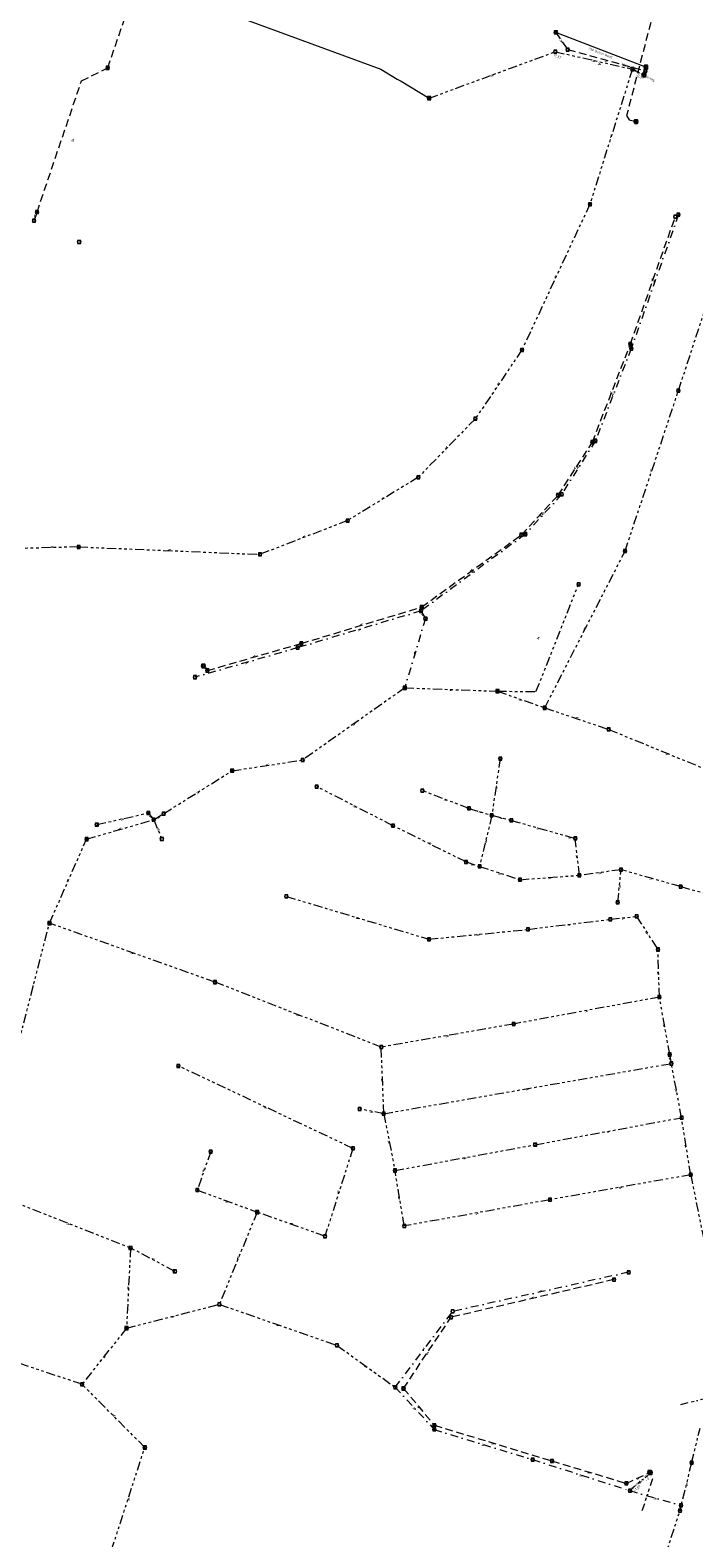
# Model space of a CAD drawing. Extents: x 149823 to 156818, y 468751 to 475536.
# Tile 24 of 27: x 154388 to 154605, y 473783 to 474277. Entities that reach past the tile are written whole.
import ezdxf
from ezdxf.enums import TextEntityAlignment as Align
from ezdxf.lldxf.tags import DXFTag

# ---------------------------------------------------------------- set-up
doc = ezdxf.new("R2010")
doc.units = 0
doc.header["$LTSCALE"] = 0.5
for name, pattern in [('RI-DWA-SO', [11, 5, -3, 0, -3]), ('RI-GWA-SO', [18.45, 6, -1.8, 1.75, -1.8, 1.75, -1.8, 1.75, -1.8]), ('RI-HWA-SO', [7.4, 5, -2.4]), ('RI-OVERIG-SO', [17, 5, -2, 2, -2, 0, -2, 2, -2])]:
    doc.linetypes.add(name, pattern=pattern)
doc.layers.get('0').update_dxf_attribs({"linetype": 'CONTINUOUS'})
for name, color, linetype, lineweight in [('B-OI-RI-DWA-G', 42, 'RI-DWA-SO', 18), ('B-OI-RI-DWA_RIOOLPUT-S-250', 42, 'CONTINUOUS', 18), ('B-OI-RI-GWA-G', 11, 'RI-GWA-SO', 18), ('B-OI-RI-GWA_RIOOLPUT-S-250', 11, 'CONTINUOUS', 18), ('B-OI-RI-HWA-G', 151, 'RI-HWA-SO', 18), ('B-OI-RI-HWA_RIOOLPUT-S-250', 151, 'CONTINUOUS', 18), ('B-OI-RI-OVERIG_DUIKER-G', 171, 'RI-OVERIG-SO', 18), ('B-OI-RI-OVERIG_OVERSTORTLEIDING-G', 171, 'RI-OVERIG-SO', 18), ('B-OI-RI-OVERIG_OVERSTORTLEIDING-T30', 171, 'CONTINUOUS', 35), ('B-OI-RI-OVERIG_OVERSTORTLEIDING-T35', 171, 'CONTINUOUS', 35), ('B-OI-RI-OVERIG_STROMINGSRICHTING-T70', 252, 'CONTINUOUS', 70), ('B-OI-RI-PERSLEIDING-G', 210, 'RI-PERS-SO', 18), ('B-OI-RI-PERSLEIDING-T30', 210, 'CONTINUOUS', 35), ('B-OI-RI-PERSLEIDING_RIOOLPUT_POMPPUT-S-250', 210, 'CONTINUOUS', 18)]:
    doc.layers.add(name, color=color, linetype=linetype, lineweight=lineweight)
doc.layers.add('UITLAAT', color=151, linetype='CONTINUOUS')
doc.styles.add('NLCS-ISO', font='NLCS-ISO.ttf')
doc.styles.add('NLCS-ISO-M250-T30', font='NLCS-ISO.ttf', dxfattribs={"height": 0.75})
doc.styles.add('NLCS-ISO-M250-T35', font='NLCS-ISO.ttf', dxfattribs={"height": 0.875})
doc.styles.add('NLCS-ISO-M250-T70', font='NLCS-ISO.ttf', dxfattribs={"height": 1.75})
tags = doc.linetypes.add('RI-PERS-SO', pattern='A,7,-2,["P",Standard,S=1.8,R=0,X=-0.5,Y=-0.9],-2,7,-2,[102,NLCS.SHX,S=1,R=180,X=0,Y=0],-2', length=22).pattern_tags.tags
tags[6] = DXFTag(74, 10)

# ---------------------------------------------------------------- blocks, each defined once
blk = doc.blocks.new('SRI-PUT_INSPECTIE-SO')
at = {"flags": 128}
blk.add_lwpolyline([(-2, -2), (2, -2), (2, 2), (-2, 2)], close=True, dxfattribs=at)
blk.add_circle((0, 0), 2)
at = {"style": 'NLCS-ISO'}
blk.add_text('I', height=2.5, dxfattribs=at).set_placement((0, 0), align=Align.MIDDLE_CENTER)
blk = doc.blocks.new('B-SRI-PUT_POMPPUT-SO')
for p, q in [((-1.7, -1), (0, 2)), ((0, 2), (1.7, -1)), ((1.7, -1), (-1.7, -1))]:
    blk.add_line(p, q)
blk.add_lwpolyline([(-2, -2), (2, -2), (2, 2), (-2, 2)], close=True)
blk.add_circle((0, 0), 2)

msp = doc.modelspace()

# ---------------------------------------------------------------- linework, layer by layer
at = {"layer": 'B-OI-RI-DWA-G'}
for points in [[(154599.86, 474216.19), (154584.41, 474172.41)], [(154584.41, 474172.41), (154572.68, 474142.23)], [(154572.68, 474142.23), (154561.6, 474124.71)], [(154561.6, 474124.71), (154549.72, 474111.69)], [(154549.72, 474111.69), (154515.56, 474086.59)], [(154515.56, 474086.59), (154475.23, 474074.56)], [(154515.56, 474086.59), (154517.04, 474084.08)], [(154517.04, 474084.08), (154510.27, 474061.4)], [(154475.23, 474074.56), (154441.57, 474064.9)], [(154583.56, 473870.19), (154525.93, 473857.36)], [(154507.12, 473832.52), (154525.93, 473857.36)], [(154507.12, 473832.52), (154519.92, 473818.74)], [(154519.92, 473818.74), (154552.1, 473808.87)], [(154552.1, 473808.87), (154583.96, 473798.72)], [(154583.96, 473798.72), (154600.68, 473793.87)]]:
    msp.add_lwpolyline(points, dxfattribs=at)
at = {"layer": 'B-OI-RI-GWA-G'}
for points in [[(154518.24, 474254.35), (154559.56, 474269.56)], [(154559.56, 474269.56), (154584.78, 474263.84)], [(154584.78, 474263.84), (154570.87, 474219.65)], [(154570.87, 474219.65), (154548.63, 474171.96)], [(154599.87, 474158.63), (154618.77, 474216.39)], [(154548.63, 474171.96), (154533.38, 474149.46)], [(154582.39, 474106.16), (154599.87, 474158.63)], [(154533.38, 474149.46), (154514.68, 474130.3)], [(154514.68, 474130.3), (154491.53, 474116.14)], [(154491.53, 474116.14), (154462.81, 474105.06)], [(154403.51, 474107.53), (154385.86, 474107.03)], [(154403.51, 474107.53), (154462.81, 474105.06)], [(154556.09, 474054.86), (154582.39, 474106.16)], [(154540.61, 474060.31), (154553.22, 474060.16), (154567.15, 474095.31)], [(154510.27, 474061.4), (154476.83, 474037.78)], [(154510.27, 474061.4), (154540.61, 474060.31)], [(154540.61, 474060.31), (154556.09, 474054.86)], [(154556.09, 474054.86), (154577.06, 474047.78)], [(154577.06, 474047.78), (154615.55, 474032.03)], [(154453.74, 474034.26), (154476.83, 474037.78)], [(154541.5, 474038.27), (154538.75, 474019.71)], [(154431.32, 474020.26), (154453.74, 474034.26)], [(154506.4, 474016.29), (154481.45, 474029.07)], [(154531.26, 474021.93), (154515.98, 474027.74)], [(154406.07, 474011.89), (154428.06, 474018.25)], [(154409.42, 474016.66), (154426.27, 474020.46)], [(154426.27, 474020.46), (154428.06, 474018.25)], [(154428.06, 474018.25), (154431.32, 474020.26)], [(154428.06, 474018.25), (154430.7, 474011.96)], [(154531.26, 474021.93), (154538.75, 474019.71)], [(154538.75, 474019.71), (154534.75, 474002.97)], [(154538.75, 474019.71), (154545.14, 474018.04)], [(154545.14, 474018.04), (154562.79, 474013.05)], [(154530.33, 474004.42), (154506.4, 474016.29)], [(154562.79, 474013.05), (154566.07, 474012.13)], [(154393.93, 473984.4), (154406.07, 474011.89)], [(154567.43, 474000.06), (154566.07, 474012.13)], [(154530.33, 474004.42), (154534.75, 474002.97)], [(154534.75, 474002.97), (154548.02, 473998.63)], [(154548.02, 473998.63), (154567.43, 474000.06)], [(154581.06, 474001.88), (154567.43, 474000.06)], [(154580, 473991.18), (154581.06, 474001.88)], [(154600.62, 473996.35), (154581.06, 474001.88)], [(154471.48, 473993.16), (154518.18, 473979.15)], [(154600.62, 473996.35), (154611.75, 473993.31)], [(154383.23, 473942.89), (154393.93, 473984.4)], [(154448.12, 473965.09), (154393.93, 473984.4)], [(154550.61, 473982.34), (154577.57, 473985.68)], [(154577.57, 473985.68), (154586.15, 473986.62)], [(154586.15, 473986.62), (154593.13, 473975.78)], [(154518.18, 473979.15), (154550.61, 473982.34)], [(154593.64, 473960.2), (154593.13, 473975.78)], [(154502.56, 473943.85), (154448.12, 473965.09)], [(154593.64, 473960.2), (154545.87, 473951.4)], [(154597.02, 473941.43), (154593.64, 473960.2)], [(154545.87, 473951.4), (154502.56, 473943.85)], [(154503.39, 473922.05), (154502.56, 473943.85)], [(154503.39, 473922.05), (154597.55, 473938.48)], [(154597.55, 473938.48), (154597.02, 473941.43)], [(154600.89, 473920.75), (154597.55, 473938.48)], [(154493.26, 473910.71), (154436.15, 473937.69)], [(154503.39, 473922.05), (154495.53, 473923.6)], [(154503.39, 473922.05), (154507.05, 473903.47)], [(154552.95, 473911.9), (154600.89, 473920.75)], [(154603.88, 473902.06), (154600.89, 473920.75)], [(154446.74, 473909.67), (154442.29, 473897.08)], [(154493.26, 473910.71), (154484.12, 473881.94)], [(154507.05, 473903.47), (154552.95, 473911.9)], [(154510.1, 473885.32), (154507.05, 473903.47)], [(154603.88, 473902.06), (154557.78, 473893.9)], [(154603.88, 473902.06), (154609.61, 473873.71)], [(154379.77, 473894.22), (154420.45, 473878.15)], [(154442.29, 473897.08), (154461.93, 473889.84)], [(154461.93, 473889.84), (154449.55, 473859.66)], [(154484.12, 473881.94), (154461.93, 473889.84)], [(154557.78, 473893.9), (154510.1, 473885.32)], [(154420.45, 473878.15), (154419.14, 473851.87)], [(154434.96, 473870.47), (154420.45, 473878.15)], [(154419.14, 473851.87), (154449.55, 473859.66)], [(154449.55, 473859.66), (154488.07, 473846.25)], [(154419.14, 473851.87), (154404.58, 473833.53)], [(154404.58, 473833.53), (154363.1, 473847.25)], [(154488.07, 473846.25), (154507.12, 473832.52)], [(154425.14, 473812.83), (154404.58, 473833.53)], [(154604.15, 473807.84), (154606.95, 473819.11)], [(154414.17, 473779.09), (154425.14, 473812.83)], [(154604.15, 473807.84), (154600.68, 473793.87)], [(154586.03, 473748.27), (154600.37, 473792.14)], [(154600.68, 473793.87), (154600.37, 473792.14)]]:
    msp.add_lwpolyline(points, dxfattribs=at)
at = {"layer": 'B-OI-RI-HWA-G'}
for points in [[(154628, 474430.21), (154621.4, 474396.8), (154620.37, 474393.04), (154618.55, 474386.25), (154616.98, 474380.09), (154615.58, 474374.69), (154604.73, 474332.84), (154582.89, 474248.63), (154583.68, 474247.29), (154585.99, 474246.69)], [(154413, 474264.28), (154421.05, 474287.7), (154418.53, 474292.84), (154427.54, 474319.38)], [(154559.71, 474275.87), (154563.63, 474270.24)], [(154563.63, 474270.24), (154589.04, 474263.24)], [(154389.84, 474217.08), (154404.41, 474260.02), (154413, 474264.28)], [(154389.84, 474217.08), (154388.88, 474214.24)], [(154584.13, 474173.93), (154598.85, 474215.56)], [(154571.69, 474141.78), (154584.13, 474173.93)], [(154560.49, 474124.44), (154571.69, 474141.78)], [(154548.47, 474111.48), (154560.49, 474124.44)], [(154515.78, 474087.85), (154548.47, 474111.48)], [(154476.35, 474075.91), (154515.78, 474087.85)], [(154445.61, 474067.08), (154476.35, 474075.91)], [(154444.3, 474068.52), (154445.61, 474067.08)], [(154578.78, 473867.77), (154525.36, 473855.42)], [(154509.83, 473832.14), (154525.36, 473855.42)], [(154509.83, 473832.14), (154519.97, 473820.11)], [(154519.97, 473820.11), (154558.44, 473808.44)], [(154558.44, 473808.44), (154582.78, 473801.1)], [(154582.78, 473801.1), (154590.44, 473804.64)]]:
    msp.add_lwpolyline(points, dxfattribs=at)
at = {"layer": 'B-OI-RI-OVERIG_DUIKER-G'}
for points in [[(154600.64, 473826.89), (154614.93, 473830.53)], [(154588.03, 473792.17), (154591.78, 473803.64)]]:
    msp.add_lwpolyline(points, dxfattribs=at)
at = {"layer": 'B-OI-RI-OVERIG_OVERSTORTLEIDING-G'}
for points in [[(154584.78, 474263.84), (154588.6, 474261.9)], [(154583.96, 473798.72), (154590.7, 473804.6)]]:
    msp.add_lwpolyline(points, dxfattribs=at)
at = {"layer": 'B-OI-RI-PERSLEIDING-G'}
for points in [[(154422.15, 474316.83), (154431.72, 474312.86), (154433.33, 474312.02), (154435.27, 474310.61), (154436.34, 474309.08), (154437.01, 474306.95), (154437.01, 474305.46), (154436.73, 474303.88), (154435.91, 474302.16), (154435.19, 474300.9), (154434.22, 474298.55), (154433.8, 474295.78), (154433.86, 474293.25), (154434.77, 474290.53), (154436.27, 474288.79), (154438.5, 474287.4), (154502.37, 474263.84), (154507.78, 474260.57), (154509.04, 474259.88), (154518.24, 474254.35)], [(154589.2, 474264.5), (154559.71, 474275.87)]]:
    msp.add_lwpolyline(points, dxfattribs=at)

# ---------------------------------------------------------------- block references
at = {"layer": 'B-OI-RI-DWA_RIOOLPUT-S-250', "xscale": 0.25, "yscale": 0.25, "zscale": 0.25}
for p in [(154599.86, 474216.19), (154584.41, 474172.41), (154572.68, 474142.23), (154561.6, 474124.71), (154549.72, 474111.69), (154515.56, 474086.59), (154517.04, 474084.08), (154475.23, 474074.56), (154441.57, 474064.9), (154583.56, 473870.19), (154525.93, 473857.36), (154507.12, 473832.52), (154519.92, 473818.74), (154552.1, 473808.87), (154583.96, 473798.72)]:
    msp.add_blockref('SRI-PUT_INSPECTIE-SO', p, dxfattribs=at)
at = {"layer": 'B-OI-RI-GWA_RIOOLPUT-S-250', "xscale": 0.25, "yscale": 0.25, "zscale": 0.25}
for p in [(154559.56, 474269.56), (154584.78, 474263.84), (154518.24, 474254.35), (154570.87, 474219.65), (154548.63, 474171.96), (154599.87, 474158.63), (154533.38, 474149.46), (154514.68, 474130.3), (154491.53, 474116.14), (154403.51, 474107.53), (154582.39, 474106.16), (154462.81, 474105.06), (154567.15, 474095.31), (154510.27, 474061.4), (154540.61, 474060.31), (154556.09, 474054.86), (154577.06, 474047.78), (154476.83, 474037.78), (154541.5, 474038.27), (154453.74, 474034.26), (154481.45, 474029.07), (154515.98, 474027.74), (154531.26, 474021.93), (154426.27, 474020.46), (154428.06, 474018.25), (154431.32, 474020.26), (154538.75, 474019.71), (154545.14, 474018.04), (154406.07, 474011.89), (154409.42, 474016.66), (154430.7, 474011.96), (154506.4, 474016.29), (154566.07, 474012.13), (154530.33, 474004.42), (154534.75, 474002.97), (154548.02, 473998.63), (154567.43, 474000.06), (154581.06, 474001.88), (154471.48, 473993.16), (154600.62, 473996.35), (154580, 473991.18), (154393.93, 473984.4), (154550.61, 473982.34), (154577.57, 473985.68), (154586.15, 473986.62), (154518.18, 473979.15), (154593.13, 473975.78), (154448.12, 473965.09), (154593.64, 473960.2), (154545.87, 473951.4), (154502.56, 473943.85), (154597.02, 473941.43), (154597.55, 473938.48), (154436.15, 473937.69), (154495.53, 473923.6), (154503.39, 473922.05), (154600.89, 473920.75), (154446.74, 473909.67), (154493.26, 473910.71), (154552.95, 473911.9), (154507.05, 473903.47), (154603.88, 473902.06), (154442.29, 473897.08), (154557.78, 473893.9), (154461.93, 473889.84), (154510.1, 473885.32), (154484.12, 473881.94), (154420.45, 473878.15), (154434.96, 473870.47), (154449.55, 473859.66), (154419.14, 473851.87), (154488.07, 473846.25), (154404.58, 473833.53), (154425.14, 473812.83), (154604.15, 473807.84), (154600.37, 473792.14), (154600.68, 473793.87)]:
    msp.add_blockref('SRI-PUT_INSPECTIE-SO', p, dxfattribs=at)
at = {"layer": 'B-OI-RI-HWA_RIOOLPUT-S-250', "xscale": 0.25, "yscale": 0.25, "zscale": 0.25}
for p in [(154563.63, 474270.24), (154413, 474264.28), (154589.04, 474263.24), (154388.88, 474214.24), (154389.84, 474217.08), (154598.85, 474215.56), (154403.64, 474207.29), (154584.13, 474173.93), (154571.69, 474141.78), (154560.49, 474124.44), (154548.47, 474111.48), (154515.78, 474087.85), (154476.35, 474075.91), (154445.61, 474067.08), (154578.78, 473867.77), (154525.36, 473855.42), (154509.83, 473832.14), (154519.97, 473820.11), (154558.44, 473808.44), (154582.78, 473801.1)]:
    msp.add_blockref('SRI-PUT_INSPECTIE-SO', p, dxfattribs=at)
at = {"layer": 'B-OI-RI-PERSLEIDING_RIOOLPUT_POMPPUT-S-250', "xscale": 0.25, "yscale": 0.25, "zscale": 0.25}
msp.add_blockref('B-SRI-PUT_POMPPUT-SO', (154559.71, 474275.87), dxfattribs=at)
at = {"layer": 'UITLAAT', "xscale": 0.25, "yscale": 0.25, "zscale": 0.25}
for p in [(154589.2, 474264.5), (154588.6, 474261.9), (154585.99, 474246.69), (154444.3, 474068.52), (154590.44, 473804.64), (154590.7, 473804.6)]:
    msp.add_blockref('SRI-PUT_INSPECTIE-SO', p, dxfattribs=at)

# ---------------------------------------------------------------- texts
at = {"layer": 'B-OI-RI-OVERIG_OVERSTORTLEIDING-T30', "style": 'NLCS-ISO-M250-T30'}
for s, rotation, p in [('300 450 Beton Eivormig', 333.071, (154586.69, 474262.87)), (' 250 PVC-U Rond', 41.253, (154587.33, 473801.66))]:
    msp.add_text(s, height=0.75, rotation=rotation, dxfattribs=at).set_placement(p, align=Align.MIDDLE_CENTER)
at = {"layer": 'B-OI-RI-OVERIG_OVERSTORTLEIDING-T35', "style": 'NLCS-ISO-M250-T35'}
for s, rotation, p in [('-0,37', 333.071, (154560.07, 474268.18)), ('-0,37', 333.071, (154587.19, 474261.49)), ('-1,01', 41.253, (154586.3, 473799.44)), ('-2', 41.253, (154589.67, 473802.38))]:
    msp.add_text(s, height=0.875, rotation=rotation, dxfattribs=at).set_placement(p, align=Align.MIDDLE_CENTER)
at = {"layer": 'B-OI-RI-OVERIG_STROMINGSRICHTING-T70', "style": 'NLCS-ISO-M250-T70'}
for rotation, p in [(304.9961, (154561.67, 474273.06)), (304.9961, (154561.67, 474273.06)), (347.3949, (154572.17, 474266.7)), (347.3949, (154572.17, 474266.7)), (345.1031, (154574.08, 474265.73)), (345.1031, (154574.08, 474265.73)), (344.5301, (154576.33, 474266.74)), (344.5301, (154576.33, 474266.74)), (20.0535, (154538.9, 474261.96)), (20.0535, (154538.9, 474261.96)), (63.5983, (154401.42, 474240.68)), (63.5983, (154401.42, 474240.68)), (252.6744, (154577.83, 474241.74)), (252.6744, (154577.83, 474241.74)), (251.5285, (154389.36, 474215.66)), (251.5285, (154389.36, 474215.66)), (245.2259, (154559.75, 474195.81)), (245.2259, (154559.75, 474195.81)), (250.3826, (154591.49, 474194.75)), (250.3826, (154591.49, 474194.75)), (250.3826, (154592.14, 474194.3)), (250.3826, (154592.14, 474194.3)), (236.0586, (154541.01, 474160.71)), (236.0586, (154541.01, 474160.71)), (248.6637, (154577.91, 474157.86)), (248.6637, (154577.91, 474157.86)), (248.6637, (154578.55, 474157.32)), (248.6637, (154578.55, 474157.32)), (225.7454, (154524.03, 474139.88)), (225.7454, (154524.03, 474139.88)), (237.2045, (154566.09, 474133.11)), (237.2045, (154566.09, 474133.11)), (237.7775, (154567.14, 474133.47)), (237.7775, (154567.14, 474133.47)), (251.5285, (154591.13, 474132.4)), (251.5285, (154591.13, 474132.4)), (211.4214, (154503.11, 474123.22)), (211.4214, (154503.11, 474123.22)), (46.9825, (154554.48, 474117.96)), (46.9825, (154554.48, 474117.96)), (227.4642, (154555.66, 474118.2)), (227.4642, (154555.66, 474118.2)), (201.1082, (154477.17, 474110.6)), (201.1082, (154477.17, 474110.6)), (181.6276, (154394.68, 474107.28)), (181.6276, (154394.68, 474107.28)), (177.6169, (154433.16, 474106.29)), (177.6169, (154433.16, 474106.29)), (216.0051, (154532.13, 474099.67)), (216.0051, (154532.13, 474099.67)), (216.578, (154532.64, 474099.14)), (216.578, (154532.64, 474099.14)), (197.0975, (154496.07, 474081.88)), (197.0975, (154496.07, 474081.88)), (300.4124, (154516.3, 474085.34)), (300.4124, (154516.3, 474085.34)), (16.6158, (154495.39, 474080.57)), (16.6158, (154495.39, 474080.57)), (52.7121, (154553.88, 474077.81)), (52.7121, (154553.88, 474077.81)), (242.9341, (154569.24, 474080.51)), (242.9341, (154569.24, 474080.51)), (195.9516, (154460.98, 474071.49)), (195.9516, (154460.98, 474071.49)), (253.2473, (154513.66, 474072.74)), (253.2473, (154513.66, 474072.74)), (132.3533, (154444.95, 474067.8)), (132.3533, (154444.95, 474067.8)), (16.0428, (154458.4, 474069.73)), (16.0428, (154458.4, 474069.73)), (357.7082, (154525.44, 474060.85)), (357.7082, (154525.44, 474060.85)), (340.5194, (154548.35, 474057.58)), (340.5194, (154548.35, 474057.58)), (34.9504, (154493.55, 474049.59)), (34.9504, (154493.55, 474049.59)), (161.5741, (154566.57, 474051.32)), (161.5741, (154566.57, 474051.32)), (337.6546, (154596.31, 474039.91)), (337.6546, (154596.31, 474039.91)), (188.5031, (154465.29, 474036.02)), (188.5031, (154465.29, 474036.02)), (32.0856, (154442.53, 474027.26)), (32.0856, (154442.53, 474027.26)), (81.36, (154540.12, 474028.99)), (81.36, (154540.12, 474028.99)), (333.071, (154493.92, 474022.68)), (333.071, (154493.92, 474022.68)), (339.3735, (154523.62, 474024.83)), (339.3735, (154523.62, 474024.83)), (12.6051, (154417.84, 474018.56)), (12.6051, (154417.84, 474018.56)), (309.0068, (154427.16, 474019.36)), (309.0068, (154427.16, 474019.36)), (31.5127, (154429.69, 474019.25)), (31.5127, (154429.69, 474019.25)), (343.3842, (154535, 474020.82)), (343.3842, (154535, 474020.82)), (345.1031, (154541.94, 474018.87)), (345.1031, (154541.94, 474018.87)), (195.9516, (154417.06, 474015.07)), (195.9516, (154417.06, 474015.07)), (112.8727, (154429.38, 474015.11)), (112.8727, (154429.38, 474015.11)), (343.9572, (154553.97, 474015.54)), (343.9572, (154553.97, 474015.54)), (344.5301, (154564.43, 474012.59)), (344.5301, (154564.43, 474012.59)), (153.5527, (154518.36, 474010.36)), (153.5527, (154518.36, 474010.36)), (76.7763, (154536.75, 474011.34)), (76.7763, (154536.75, 474011.34)), (341.6654, (154532.54, 474003.7)), (341.6654, (154532.54, 474003.7)), (276.3482, (154566.75, 474006.09)), (276.3482, (154566.75, 474006.09)), (246.3719, (154400, 473998.14)), (246.3719, (154400, 473998.14)), (341.6654, (154541.38, 474000.8)), (341.6654, (154541.38, 474000.8)), (4.0107, (154557.73, 473999.35)), (4.0107, (154557.73, 473999.35)), (7.4485, (154574.24, 474000.97)), (7.4485, (154574.24, 474000.97)), (343.9572, (154590.84, 473999.11)), (343.9572, (154590.84, 473999.11)), (84.2248, (154580.53, 473996.53)), (84.2248, (154580.53, 473996.53)), (343.3842, (154494.83, 473986.15)), (343.3842, (154494.83, 473986.15)), (6.8755, (154564.09, 473984.01)), (6.8755, (154564.09, 473984.01)), (6.3025, (154581.86, 473986.15)), (6.3025, (154581.86, 473986.15)), (5.7296, (154534.4, 473980.75)), (5.7296, (154534.4, 473980.75)), (302.7042, (154589.64, 473981.2)), (302.7042, (154589.64, 473981.2)), (340.5194, (154421.03, 473974.75)), (340.5194, (154421.03, 473974.75)), (271.7645, (154593.38, 473967.99)), (271.7645, (154593.38, 473967.99)), (255.5392, (154388.58, 473963.64)), (255.5392, (154388.58, 473963.64)), (338.8006, (154475.34, 473954.47)), (338.8006, (154475.34, 473954.47)), (10.3132, (154569.76, 473955.8)), (10.3132, (154569.76, 473955.8)), (280.3589, (154595.33, 473950.82)), (280.3589, (154595.33, 473950.82)), (9.7403, (154524.22, 473947.62)), (9.7403, (154524.22, 473947.62)), (280.3589, (154597.28, 473939.96)), (280.3589, (154597.28, 473939.96)), (272.3375, (154502.98, 473932.95)), (272.3375, (154502.98, 473932.95)), (9.7403, (154550.47, 473930.26)), (9.7403, (154550.47, 473930.26)), (280.9318, (154599.22, 473929.61)), (280.9318, (154599.22, 473929.61)), (334.7899, (154464.7, 473924.2)), (334.7899, (154464.7, 473924.2)), (349.1138, (154499.46, 473922.82)), (349.1138, (154499.46, 473922.82)), (10.3132, (154576.92, 473916.33)), (10.3132, (154576.92, 473916.33)), (280.9318, (154505.22, 473912.76)), (280.9318, (154505.22, 473912.76)), (279.213, (154602.39, 473911.41)), (279.213, (154602.39, 473911.41)), (250.3826, (154444.51, 473903.38)), (250.3826, (154444.51, 473903.38)), (10.3132, (154530, 473907.68)), (10.3132, (154530, 473907.68)), (339.9465, (154452.11, 473893.46)), (339.9465, (154452.11, 473893.46)), (252.1014, (154488.69, 473896.33)), (252.1014, (154488.69, 473896.33)), (279.7859, (154508.58, 473894.4)), (279.7859, (154508.58, 473894.4)), (10.3132, (154580.83, 473897.98)), (10.3132, (154580.83, 473897.98)), (10.3132, (154533.94, 473889.61)), (10.3132, (154533.94, 473889.61)), (338.2276, (154400.11, 473886.18)), (338.2276, (154400.11, 473886.18)), (160.4282, (154473.03, 473885.89)), (160.4282, (154473.03, 473885.89)), (152.4068, (154427.71, 473874.31)), (152.4068, (154427.71, 473874.31)), (247.5178, (154455.74, 473874.75)), (247.5178, (154455.74, 473874.75)), (266.9983, (154419.8, 473865.01)), (266.9983, (154419.8, 473865.01)), (192.5138, (154554.75, 473863.78)), (192.5138, (154554.75, 473863.78)), (193.0868, (154552.07, 473861.59)), (193.0868, (154552.07, 473861.59)), (14.3239, (154434.35, 473855.77)), (14.3239, (154434.35, 473855.77)), (340.5194, (154468.81, 473852.96)), (340.5194, (154468.81, 473852.96)), (232.6209, (154516.52, 473844.94)), (232.6209, (154516.52, 473844.94)), (51.5662, (154411.86, 473842.7)), (51.5662, (154411.86, 473842.7)), (324.4766, (154497.6, 473839.39)), (324.4766, (154497.6, 473839.39)), (56.1499, (154517.59, 473843.78)), (56.1499, (154517.59, 473843.78)), (313.0175, (154513.52, 473825.63)), (313.0175, (154513.52, 473825.63)), (310.1527, (154514.9, 473826.12)), (310.1527, (154514.9, 473826.12)), (134.6451, (154414.86, 473823.18)), (134.6451, (154414.86, 473823.18)), (342.8113, (154536.01, 473813.81)), (342.8113, (154536.01, 473813.81)), (343.3842, (154539.2, 473814.27)), (343.3842, (154539.2, 473814.27)), (343.3842, (154570.61, 473804.77)), (343.3842, (154570.61, 473804.77)), (342.2383, (154568.03, 473803.79)), (342.2383, (154568.03, 473803.79)), (24.6372, (154586.61, 473802.87)), (24.6372, (154586.61, 473802.87)), (41.253, (154587.33, 473801.66)), (41.253, (154587.33, 473801.66)), (76.2034, (154602.42, 473800.86)), (76.2034, (154602.42, 473800.86)), (72.1927, (154419.66, 473795.96)), (72.1927, (154419.66, 473795.96)), (343.9572, (154592.32, 473796.29)), (343.9572, (154592.32, 473796.29)), (260.1228, (154600.52, 473793.01)), (260.1228, (154600.52, 473793.01))]:
    msp.add_text('>', height=1.75, rotation=rotation, dxfattribs=at).set_placement(p, align=Align.MIDDLE_CENTER)
at = {"layer": 'B-OI-RI-PERSLEIDING-T30', "style": 'NLCS-ISO-M250-T30'}
msp.add_text(' 300 Beton Rond', height=0.75, rotation=338.8006, dxfattribs=at).set_placement((154574.1, 474269.25), align=Align.MIDDLE_CENTER)

doc.saveas('drawing.dxf')
